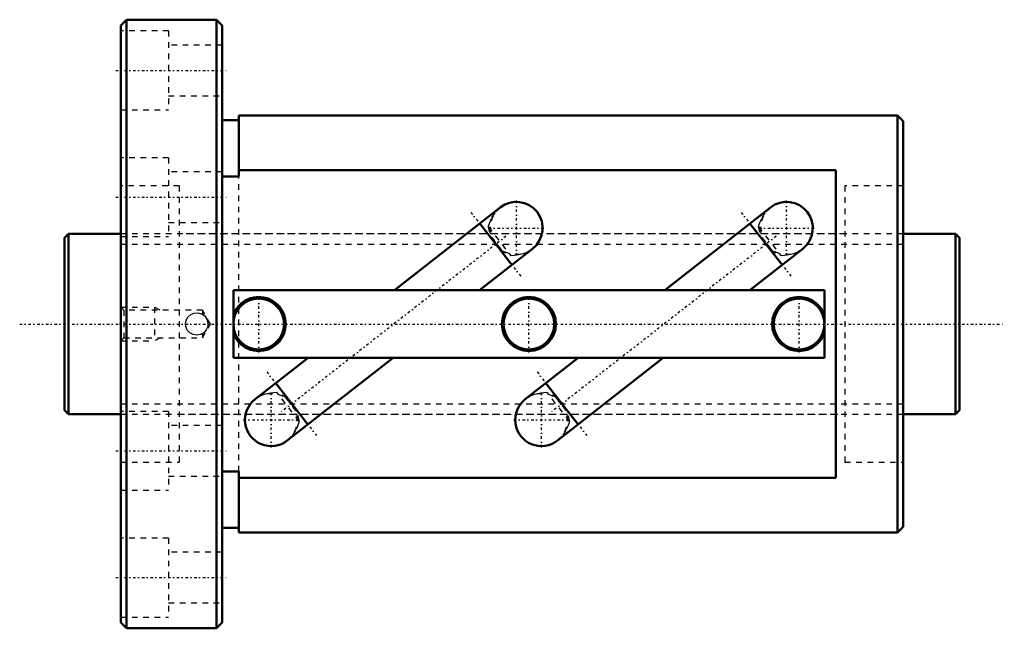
# Model space of a CAD drawing. Header units: millimetres. Extents: x -8 to 167, y -54 to 54.
import ezdxf

# ---------------------------------------------------------------- set-up
doc = ezdxf.new("R2010")
doc.units = ezdxf.units.MM
doc.linetypes.add('Center', pattern=[1.5, 0.45, -0.5, 0.05, -0.5])
doc.linetypes.add('Dashed', pattern=[2, 1, -1])
for name, color, linetype, lineweight in [('2d ConnectionPoints', 7, 'Continuous', 50), ('AM_0', 7, 'Continuous', 50), ('AM_5', 3, 'Continuous', 25), ('AM_7', 7, 'Center', 25), ('AM_9', 6, 'Dashed', 25)]:
    doc.layers.add(name, color=color, linetype=linetype, lineweight=lineweight)

# ---------------------------------------------------------------- blocks, each defined once
blk = doc.blocks.new('1_BIF3216V_5RR_Nut_0_in_BIF3216V_5RRG0_159LC0_000_0')
at = {"layer": 'AM_0'}
for p, q in [((11, 54), (10, 53)), ((10, 53), (10, -53)), ((27, 54), (11, 54)), ((11, 54), (11, -54)), ((28, 53), (27, 54)), ((27, 54), (27, -54)), ((28, 53), (28, -53)), ((31, 37), (31, 26.18)), ((148, 37), (31, 37)), ((149, 36), (148, 37)), ((148, 37), (148, -37)), ((31, 36.2), (28, 36.2)), ((149, 36), (149, -36)), ((137, 27.28), (31, 27.28)), ((137, -27.28), (137, 27.28)), ((31, 26.18), (28, 26.18)), ((77.42, 20.68), (58.63, 6)), ((125.42, 20.68), (106.63, 6)), ((79.48, 10.49), (73.76, 17.82)), ((127.48, 10.49), (121.76, 17.82)), ((73.73, 6), (83.15, 13.36)), ((121.73, 6), (131.15, 13.36)), ((135, 6), (30, 6)), ((30, 6), (30, -6)), ((135, -6), (135, 6)), ((30, -6), (135, -6)), ((43.27, -6), (33.85, -13.36)), ((39.58, -20.68), (58.37, -6)), ((91.27, -6), (81.85, -13.36)), ((87.58, -20.68), (106.37, -6)), ((37.52, -10.49), (43.24, -17.82)), ((85.52, -10.49), (91.24, -17.82)), ((28, -26.18), (31, -26.18)), ((31, -26.18), (31, -37)), ((31, -27.28), (137, -27.28)), ((28, -36.2), (31, -36.2)), ((148, -37), (149, -36)), ((31, -37), (148, -37)), ((10, -53), (11, -54)), ((11, -54), (27, -54)), ((27, -54), (28, -53))]:
    blk.add_line(p, q, dxfattribs=at)
for centre, radius in [((34.5, 0), 4.5), ((82.5, 0), 4.8), ((82.5, 0), 4.5), ((130.5, 0), 4.5)]:
    blk.add_circle(centre, radius, dxfattribs=at)
for centre, radius, start, end in [((80.28, 17.02), 4.65, 308, 128), ((128.28, 17.02), 4.65, 308, 128), ((34.5, 0), 4.8, 200.3641, 159.6359), ((130.5, 0), 4.8, 20.3641, 339.6359), ((36.72, -17.02), 4.65, 128, 308), ((84.72, -17.02), 4.65, 128, 308)]:
    blk.add_arc(centre, radius, start, end, dxfattribs=at)
at = {"layer": 'AM_5', "linetype": 'Dashed'}
for p, q in [((10, 3), (16, 3)), ((17, 2.46), (16, 3)), ((16, 3), (16, -3)), ((10, -3), (16, -3)), ((17, -2.46), (16, -3))]:
    blk.add_line(p, q, dxfattribs=at)
at = {"layer": 'AM_7'}
for p, q in [((9.1, 45), (28.9, 45)), ((9.1, 22.5), (28.9, 22.5)), ((80.28, 12.14), (80.28, 21.9)), ((128.28, 12.14), (128.28, 21.9)), ((72.2, 19.81), (81.04, 8.5)), ((120.2, 19.81), (129.04, 8.5)), ((75.4, 17.02), (85.17, 17.02)), ((123.4, 17.02), (133.17, 17.02)), ((78.43, 15.57), (38.57, -15.57)), ((126.43, 15.57), (86.57, -15.57)), ((34.5, -5.04), (34.5, 5.04)), ((82.5, -5.04), (82.5, 5.04)), ((130.5, -5.04), (130.5, 5.04)), ((35.96, -8.5), (44.8, -19.81)), ((83.96, -8.5), (92.8, -19.81)), ((36.72, -21.9), (36.72, -12.14)), ((84.72, -21.9), (84.72, -12.14)), ((31.83, -17.02), (41.6, -17.02)), ((79.83, -17.02), (89.6, -17.02)), ((9.1, -22.5), (28.9, -22.5)), ((9.1, -45), (28.9, -45))]:
    blk.add_line(p, q, dxfattribs=at)
at = {"layer": 'AM_9'}
for p, q in [((18.5, 52), (10, 52)), ((18.5, 52), (18.5, 38)), ((28, 49.5), (18.5, 49.5)), ((18.5, 40.5), (28, 40.5)), ((10, 38), (18.5, 38)), ((18.5, 29.5), (10, 29.5)), ((18.5, 29.5), (18.5, 15.5)), ((28, 27), (18.5, 27)), ((20.35, 24.5), (10, 24.5)), ((20.35, 24.5), (20.35, -24.5)), ((31, -26.18), (31, 26.18)), ((149, 24.5), (138.65, 24.5)), ((138.65, 24.5), (138.65, -24.5)), ((18.5, 18), (28, 18)), ((138.65, 16), (20.35, 16)), ((75.29, 17.24), (79.29, 12.12)), ((123.29, 17.24), (127.29, 12.12)), ((10, 15.5), (18.5, 15.5)), ((75.95, 15.34), (75.79, 15.22)), ((75.89, 15.3), (77.55, 13.17)), ((77.61, 13.22), (75.95, 15.34)), ((123.95, 15.34), (123.79, 15.22)), ((123.89, 15.3), (125.55, 13.17)), ((125.61, 13.22), (123.95, 15.34)), ((77.61, 13.22), (77.45, 13.09)), ((83.29, 13.48), (83.03, 13.26)), ((125.61, 13.22), (125.45, 13.09)), ((131.29, 13.48), (131.03, 13.26)), ((10.54, 2.46), (10, 3)), ((24.5, 2.46), (10.54, 2.46)), ((10.54, 2.46), (10.54, -2.46)), ((24.39, 1.79), (24.5, 1.73)), ((25.92, 0), (24.5, 2.46)), ((24.5, 2.46), (24.5, 1.73)), ((21.51, -0.15), (21.5, 0.13)), ((24.5, -2.46), (25.92, 0)), ((24.5, -1.73), (24.28, -1.84)), ((24.5, -1.73), (24.5, -2.46)), ((10, -3), (10.54, -2.46)), ((10.54, -2.46), (24.5, -2.46)), ((41.71, -17.24), (37.71, -12.12)), ((89.71, -17.24), (85.71, -12.12)), ((33.71, -13.48), (33.97, -13.26)), ((39.39, -13.22), (39.55, -13.09)), ((39.39, -13.22), (41.05, -15.34)), ((41.11, -15.3), (39.45, -13.17)), ((81.71, -13.48), (81.97, -13.26)), ((87.39, -13.22), (87.55, -13.09)), ((87.39, -13.22), (89.05, -15.34)), ((89.11, -15.3), (87.45, -13.17)), ((18.5, -15.5), (10, -15.5)), ((18.5, -15.5), (18.5, -29.5)), ((41.05, -15.34), (41.21, -15.22)), ((89.05, -15.34), (89.21, -15.22)), ((20.35, -16), (138.65, -16)), ((28, -18), (18.5, -18)), ((10, -24.5), (20.35, -24.5)), ((138.65, -24.5), (149, -24.5)), ((18.5, -27), (28, -27)), ((10, -29.5), (18.5, -29.5)), ((18.5, -38), (10, -38)), ((18.5, -38), (18.5, -52)), ((28, -40.5), (18.5, -40.5)), ((18.5, -49.5), (28, -49.5)), ((10, -52), (18.5, -52))]:
    blk.add_line(p, q, dxfattribs=at)
for points in [[(77.31, 20.6), (77.87, 20.98), (78.32, 21.21)], [(125.31, 20.6), (125.87, 20.98), (126.32, 21.21)], [(75.29, 17.24), (75.48, 17.81), (75.93, 18.91), (76.61, 19.92), (77.19, 20.5), (77.31, 20.6)], [(123.29, 17.24), (123.48, 17.81), (123.93, 18.91), (124.61, 19.92), (125.19, 20.5), (125.31, 20.6)], [(83.03, 13.26), (82.92, 13.18), (82.24, 12.77), (81.48, 12.46), (80.7, 12.26), (79.89, 12.16), (79.29, 12.12)], [(131.03, 13.26), (130.92, 13.18), (130.24, 12.77), (129.48, 12.46), (128.7, 12.26), (127.89, 12.16), (127.29, 12.12)], [(21.5, 0), (21.61, 0.66), (21.93, 1.24), (22.43, 1.69), (23.05, 1.95), (23.72, 1.99), (24.36, 1.8), (24.91, 1.42), (25.3, 0.87), (25.49, 0.23), (25.45, -0.44), (25.2, -1.06), (24.75, -1.56), (24.17, -1.89), (23.5, -2), (22.84, -1.89), (22.26, -1.57), (21.81, -1.07), (21.55, -0.45), (21.5, 0)], [(33.97, -13.26), (34.08, -13.18), (34.76, -12.77), (35.52, -12.46), (36.3, -12.26), (37.11, -12.16), (37.71, -12.12)], [(81.97, -13.26), (82.08, -13.18), (82.76, -12.77), (83.52, -12.46), (84.3, -12.26), (85.11, -12.16), (85.71, -12.12)], [(41.71, -17.24), (41.52, -17.81), (41.07, -18.91), (40.39, -19.92), (39.81, -20.5), (39.69, -20.6)], [(89.71, -17.24), (89.52, -17.81), (89.07, -18.91), (88.39, -19.92), (87.81, -20.5), (87.69, -20.6)], [(39.69, -20.6), (39.13, -20.98), (38.68, -21.21)], [(87.69, -20.6), (87.13, -20.98), (86.68, -21.21)]]:
    blk.add_lwpolyline(points, dxfattribs=at)
for centre, start, end in [((80.28, 17.02), 128, 201.1347), ((128.28, 17.02), 128, 201.1347), ((80.28, 17.02), 218, 308), ((128.28, 17.02), 218, 308), ((36.72, -17.02), 38, 128), ((84.72, -17.02), 38, 128), ((36.72, -17.02), 308, 21.1347), ((84.72, -17.02), 308, 21.1347)]:
    blk.add_arc(centre, 4.65, start, end, dxfattribs=at)
for centre, major_axis, start_param, end_param in [((78.98, 16), (2.86, -3.66), 3.940307, 4.418033), ((126.98, 16), (2.86, -3.66), 3.940307, 4.418033), ((78.98, 16), (2.86, -3.66), 5.006745, 5.484471), ((126.98, 16), (2.86, -3.66), 5.006745, 5.484471), ((38.02, -16), (-2.86, 3.66), 5.006745, 5.484471), ((86.02, -16), (-2.86, 3.66), 5.006745, 5.484471), ((38.02, -16), (-2.86, 3.66), 3.940307, 4.418033), ((86.02, -16), (-2.86, 3.66), 3.940307, 4.418033)]:
    blk.add_ellipse(centre, major_axis=major_axis, ratio=0.642788, start_param=start_param, end_param=end_param, dxfattribs=at)
blk = doc.blocks.new('2_BIF3216V_5RR000_Shaft_0_in_BIF3216V_5RRG0_159LC0_000_0')
at = {"layer": 'AM_0'}
for p, q in [((0.7, 16), (0, 15.3)), ((10, 16), (0.7, 16)), ((0.7, 16), (0.7, -16)), ((158.3, 16), (149, 16)), ((159, 15.3), (158.3, 16)), ((158.3, 16), (158.3, -16)), ((0, 15.3), (0, -15.3)), ((159, 15.3), (159, -15.3)), ((0, -15.3), (0.7, -16)), ((158.3, -16), (159, -15.3)), ((0.7, -16), (10, -16)), ((149, -16), (158.3, -16))]:
    blk.add_line(p, q, dxfattribs=at)
at = {"layer": 'AM_5', "linetype": 'Dashed'}
for p, q in [((10, 14.1595), (149, 14.1595)), ((10, -14.1595), (149, -14.1595))]:
    blk.add_line(p, q, dxfattribs=at)
at = {"layer": 'AM_7'}
blk.add_line((-7.95, 0), (166.95, 0), dxfattribs=at)
at = {"layer": 'AM_9'}
for p, q in [((149, 16), (10, 16)), ((10, -16), (149, -16))]:
    blk.add_line(p, q, dxfattribs=at)

msp = doc.modelspace()

# ---------------------------------------------------------------- linework, layer by layer
at = {"layer": '2d ConnectionPoints'}
for p in [(0, 0), (10, 0)]:
    msp.add_point(p, dxfattribs=at)

# ---------------------------------------------------------------- block references
for name in ['1_BIF3216V_5RR_Nut_0_in_BIF3216V_5RRG0_159LC0_000_0', '2_BIF3216V_5RR000_Shaft_0_in_BIF3216V_5RRG0_159LC0_000_0']:
    msp.add_blockref(name, (0, 0))

doc.saveas('drawing.dxf')
